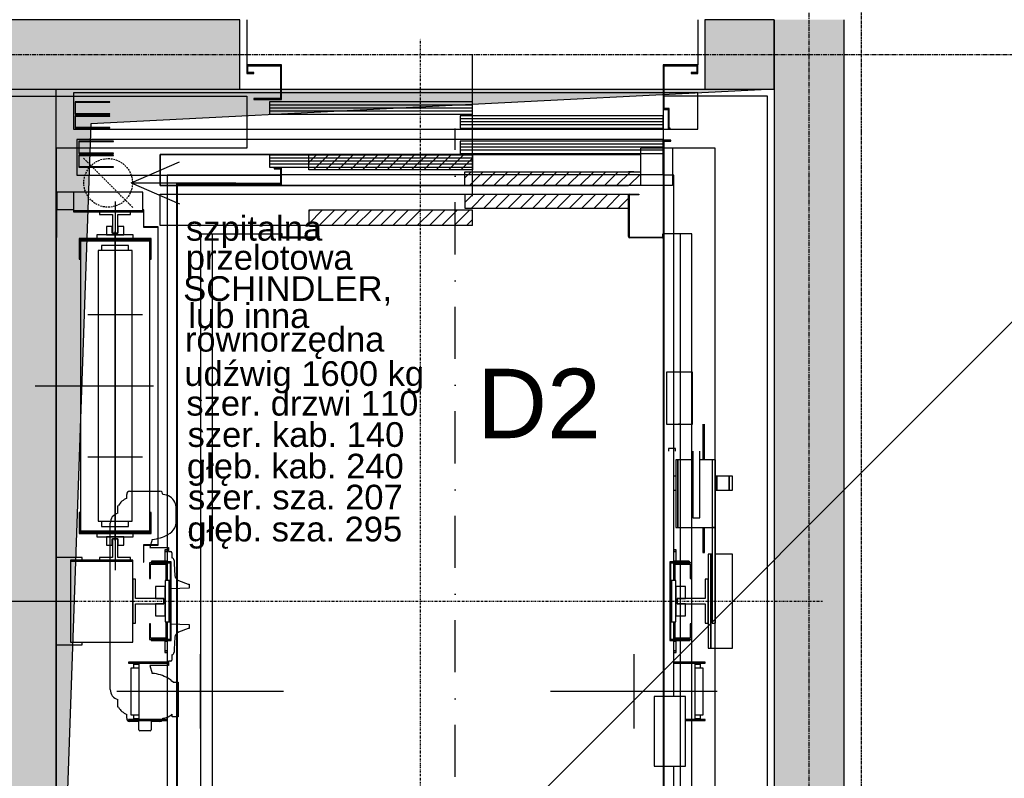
# Model space of a CAD drawing. Extents: x -7228 to 74941, y -112898 to 85621.
# Tile 124 of 256: x 52510 to 52794, y -53227 to -53009. Entities that reach past the tile are written whole.
import ezdxf
from ezdxf.enums import TextEntityAlignment as Align

# ---------------------------------------------------------------- set-up
doc = ezdxf.new("R2010")
doc.units = 0
for name, pattern in [('CENTER', [2, 1.25, -0.25, 0.25, -0.25]), ('DASHDOT', [1, 0.5, -0.25, 0, -0.25]), ('DASHED', [0.75, 0.5, -0.25]), ('DASHED2', [0.375, 0.25, -0.125]), ('DIVIDE', [31.75, 12.7, -6.35, 0, -6.35, 0, -6.35])]:
    doc.linetypes.add(name, pattern=pattern)
doc.layers.get('0').update_dxf_attribs({"color": 101, "linetype": 'CONTINUOUS'})
for name, color, linetype in [('E35', 6, 'CONTINUOUS'), ('Ins-went', 141, 'CONTINUOUS'), ('Opis-spadki', 61, 'CONTINUOUS'), ('Os-osie glowne', 1, 'CENTER'), ('Sc-beton', 7, 'CONTINUOUS'), ('Sc-beton-hatch', 86, 'CONTINUOUS'), ('Sc-cegla pustak-hatch', 8, 'CONTINUOUS'), ('Sc-nadproza kon', 5, 'DASHED2'), ('Suf-widok', 8, 'CONTINUOUS'), ('W-idok', 8, 'CONTINUOUS'), ('W-otwor-strop', 1, 'CONTINUOUS'), ('Wyp-meble', 155, 'CONTINUOUS')]:
    doc.layers.add(name, color=color, linetype=linetype)
doc.styles.add('TYTUL2', font='ARIAL.TTF')

# ---------------------------------------------------------------- blocks, each defined once
blk = doc.blocks.new('_STRZAŁKA_WENT')
for q in [(-6.02, -14.01), (0, -30.24), (6.02, -14.01)]:
    blk.add_line((0, 0), q)
blk = doc.blocks.new('_skjdkgjfklhjgflj')
at = {"layer": 'W-idok'}
for p, q in [((-132, 0), (-132, -13)), ((-2, 0), (-2, -13)), ((-67, -50.8), (-67, -10)), ((-132, -13), (-132, -15.5)), ((-122, -13), (-132, -13)), ((-131.7, -15.2), (-131.7, -13.3)), ((-131.7, -13.3), (-122.3, -13.3)), ((-122.3, -13.3), (-122.3, -22.7)), ((-122, -23), (-122, -13)), ((-12, -13), (-12, -25.9)), ((-2, -13), (-12, -13)), ((-11.7, -25.6), (-11.7, -13.3)), ((-11.7, -13.3), (-2.3, -13.3)), ((-2.3, -13.3), (-2.3, -15.2)), ((-2, -15.5), (-2, -13)), ((-132, -15.5), (-130, -15.5)), ((-130, -15.2), (-131.7, -15.2)), ((-130, -15.5), (-130, -15.2)), ((-2.3, -15.2), (-4, -15.2)), ((-4, -15.2), (-4, -15.5)), ((-4, -15.5), (-2, -15.5)), ((-122.3, -21.1), (-182, -21.1)), ((-182, -21.1), (-182, -31.5)), ((-134, -20), (-122.3, -20)), ((-130, -22.7), (-130, -23)), ((-122.3, -22.7), (-130, -22.7)), ((-122, -20), (-12, -20)), ((-12, -21.1), (-122, -21.1)), ((-2, -21.1), (-11.7, -21.1)), ((-2, -31.5), (-2, -21.1)), ((-171.5, -23.7), (-181.5, -23.7)), ((-181.5, -23.7), (-181.5, -27.2)), ((-181.4, -23.8), (-171.5, -23.8)), ((-181.4, -27.1), (-181.4, -23.8)), ((-171.5, -23.8), (-171.5, -23.7)), ((-130, -23), (-122, -23)), ((-67, -23.7), (-125.5, -23.7)), ((-125.5, -23.7), (-125.5, -27.2)), ((-67, -24.58), (-125.5, -24.58)), ((-67, -25.45), (-125.5, -25.45)), ((-67, -27.2), (-67, -23.7)), ((-181.5, -27.2), (-171.5, -27.2)), ((-171.5, -27.7), (-181.5, -27.7)), ((-181.5, -27.7), (-181.5, -31.2)), ((-171.5, -27.1), (-181.4, -27.1)), ((-181.4, -27.8), (-171.5, -27.8)), ((-181.4, -31.1), (-181.4, -27.8)), ((-171.5, -27.2), (-171.5, -27.1)), ((-171.5, -27.8), (-171.5, -27.7)), ((-67, -26.33), (-125.5, -26.33)), ((-125.5, -27.2), (-67, -27.2)), ((-12, -27.7), (-70.5, -27.7)), ((-70.5, -27.7), (-70.5, -31.2)), ((-12, -25.9), (-10.6, -25.9)), ((-12, -31.2), (-12, -27.7)), ((-10.3, -25.6), (-11.7, -25.6)), ((-10.6, -25.9), (-10.6, -31.5)), ((-10.3, -31.2), (-10.3, -25.6)), ((-181.5, -31.2), (-171.5, -31.2)), ((-171.5, -31.1), (-181.4, -31.1)), ((-171.5, -31.2), (-171.5, -31.1)), ((-12, -28.58), (-70.5, -28.58)), ((-12, -29.45), (-70.5, -29.45)), ((-12, -30.33), (-70.5, -30.33)), ((-70.5, -31.2), (-12, -31.2)), ((-10, -31.2), (-10.3, -31.2)), ((-10, -31.5), (-10, -31.2)), ((-182, -31.5), (-10.6, -31.5)), ((-10.6, -31.5), (-10, -31.5)), ((-10, -31.5), (-2, -31.5)), ((-12, -34.5), (-181, -34.5)), ((-181, -34.5), (-181, -44.8)), ((-170.5, -35), (-180.5, -35)), ((-180.5, -35), (-180.5, -38.5)), ((-180.4, -35.1), (-170.5, -35.1)), ((-180.4, -38.4), (-180.4, -35.1)), ((-170.5, -35.1), (-170.5, -35)), ((-12, -35), (-70.5, -35)), ((-70.5, -35), (-70.5, -38.5)), ((-12, -35.88), (-70.5, -35.88)), ((-12, -36.75), (-70.5, -36.75)), ((-12, -35), (-12, -34.5)), ((-9.85, -34.7), (-12, -34.7)), ((-12, -34.7), (-12, -287.5)), ((-12, -38.5), (-12, -35)), ((-11.7, -35), (-9.85, -35)), ((-11.7, -287.8), (-11.7, -35)), ((-9.85, -35), (-9.85, -34.7)), ((-180.5, -38.5), (-170.5, -38.5)), ((-170.5, -39), (-180.5, -39)), ((-180.5, -39), (-180.5, -42.5)), ((-170.5, -38.4), (-180.4, -38.4)), ((-180.4, -39.1), (-170.5, -39.1)), ((-180.4, -42.4), (-180.4, -39.1)), ((-170.5, -38.5), (-170.5, -38.4)), ((-170.5, -39.1), (-170.5, -39)), ((-67, -39), (-125.5, -39)), ((-125.5, -39), (-125.5, -42.5)), ((-12, -37.62), (-70.5, -37.62)), ((-70.5, -38.5), (-12, -38.5)), ((-67, -42.5), (-67, -39)), ((-12, -44.65), (-12, -38.5)), ((-180.5, -42.5), (-170.5, -42.5)), ((-170.5, -42.4), (-180.4, -42.4)), ((-170.5, -42.5), (-170.5, -42.4)), ((-67, -39.88), (-125.5, -39.88)), ((-67, -40.75), (-125.5, -40.75)), ((-67, -41.62), (-125.5, -41.62)), ((-125.5, -42.5), (-67, -42.5)), ((-181, -44.8), (-122.3, -44.8)), ((-155, -44.8), (-155, -156.2)), ((-122.3, -44.8), (-155, -44.8)), ((-122, -42.7), (-124.15, -42.7)), ((-124.15, -42.7), (-124.15, -43)), ((-124.15, -43), (-122.3, -43)), ((-122.3, -43), (-122.3, -47.2)), ((-122, -47.5), (-122, -42.7)), ((-12, -44.65), (-122, -44.65)), ((-9, -44.8), (-11.7, -44.8)), ((-9, -156.2), (-9, -44.8)), ((-122.3, -47.2), (-152.3, -47.2)), ((-152.3, -47.2), (-152.3, -287.8)), ((-152, -47.5), (-122, -47.5)), ((-152, -287.5), (-152, -47.5)), ((-187, -49.7), (-187, -55.3)), ((-186.75, -49.7), (-187, -49.7)), ((-186.75, -55.3), (-186.75, -49.7)), ((-186.75, -49.7), (-186.75, -54.7)), ((-182, -49.7), (-186.75, -49.7)), ((-162, -49.7), (-182, -49.7)), ((-182, -49.7), (-182, -55.05)), ((-162, -55.05), (-162, -49.7)), ((-170, -52.4), (-170, -158.6)), ((-187, -55.3), (-186.75, -55.3)), ((-187, -55.3), (-187, -62.7)), ((-186.75, -55.3), (-187, -55.3)), ((-186.75, -54.7), (-182, -54.7)), ((-186.75, -62.7), (-186.75, -55.3)), ((-182, -55.05), (-162, -55.05)), ((-162, -55.05), (-182, -55.05)), ((-182, -55.05), (-182, -55.3)), ((-182, -55.3), (-162, -55.3)), ((-174.45, -55.3), (-174.45, -56.09)), ((-165.55, -55.3), (-174.45, -55.3)), ((-174.45, -56.09), (-170.79, -56.09)), ((-170.79, -56.09), (-170.79, -61.5)), ((-169.21, -61.5), (-169.21, -56.09)), ((-169.21, -56.09), (-165.55, -56.09)), ((-165.55, -56.09), (-165.55, -55.3)), ((-162, -55.3), (-162, -55.05)), ((-161.8, -54.75), (-161.8, -59.75)), ((-161.7, -54.75), (-161.8, -54.75)), ((-161.7, -59.65), (-161.7, -54.75)), ((-164.75, -62), (-175.25, -62)), ((-175.25, -62), (-175.25, -63)), ((-172.5, -59.6), (-172.5, -62)), ((-170.8, -59.6), (-172.5, -59.6)), ((-172.5, -62), (-167.5, -62)), ((-170.8, -61.5), (-170.8, -59.6)), ((-169.2, -61.5), (-170.8, -61.5)), ((-170.79, -61.5), (-169.21, -61.5)), ((-170, -102), (-170, -61)), ((-169.2, -59.6), (-169.2, -61.5)), ((-167.5, -59.6), (-169.2, -59.6)), ((-167.5, -62), (-167.5, -59.6)), ((-164.75, -63), (-164.75, -62)), ((-161.8, -59.75), (-157.6, -59.75)), ((-157.6, -59.65), (-161.7, -59.65)), ((-157.55, -59.75), (-157.65, -59.75)), ((-157.65, -59.75), (-157.65, -151.25)), ((-157.6, -59.75), (-157.6, -59.65)), ((-157.55, -151.25), (-157.55, -59.75)), ((-187, -62.7), (-186.75, -62.7)), ((-159.6, -63), (-180.4, -63)), ((-180.4, -63), (-180.4, -69)), ((-180.1, -63.3), (-159.9, -63.3)), ((-180.1, -69), (-180.1, -63.3)), ((-160, -63.75), (-180, -63.75)), ((-180, -63.75), (-180, -147.25)), ((-175.25, -63), (-164.75, -63)), ((-166.1, -65), (-173.9, -65)), ((-173.9, -65), (-173.9, -66.5)), ((-166.1, -66.5), (-166.1, -65)), ((-160, -147.25), (-160, -63.75)), ((-159.9, -63.3), (-159.9, -69)), ((-159.6, -69), (-159.6, -63)), ((-165.1, -66.5), (-174.9, -66.5)), ((-174.9, -66.5), (-174.9, -144.5)), ((-165.1, -144.5), (-165.1, -66.5)), ((-180.4, -69), (-180.1, -69)), ((-159.9, -69), (-159.6, -69)), ((-162.1, -85), (-177.9, -85)), ((-170, -150), (-170, -102)), ((-11.1, -101.5), (-11.1, -116.5)), ((-3.6, -101.5), (-11.1, -101.5)), ((-3.6, -116.5), (-3.6, -101.5)), ((-193, -105.5), (-158.9, -105.5)), ((-11.1, -116.5), (-3.6, -116.5)), ((-7.1, -116.5), (-7.6, -116.5)), ((-0.6, -116.5), (-0.6, -126.8)), ((-0.1, -126.8), (-0.1, -116.5)), ((-8.5, -123.5), (-10.5, -123.5)), ((-10.5, -123.5), (-10.5, -124.26)), ((-8.5, -124.26), (-8.5, -123.5)), ((-3.5, -124.26), (-3.5, -126.43)), ((-1.5, -126.43), (-1.5, -124.26)), ((-162.1, -126), (-177.9, -126)), ((-7.8, -126.8), (-8.4, -126.8)), ((-8.4, -126.8), (-8.4, -146.3)), ((-7.8, -146.3), (-7.8, -126.8)), ((-3.5, -126.8), (-7.8, -126.8)), ((-7.8, -126.8), (-7.8, -146.3)), ((-3.5, -126.43), (-3.5, -129.67)), ((-1.5, -129.67), (-1.5, -126.43)), ((3.1, -126.8), (-1.5, -126.8)), ((3.1, -126.8), (2.1, -126.8)), ((2.1, -126.8), (2.1, -146.3)), ((3.1, -146.3), (3.1, -126.8)), ((3.1, -146.3), (3.1, -126.8)), ((-3.5, -129.67), (-3.5, -133.5)), ((-1.5, -133.5), (-1.5, -129.67)), ((-8.4, -131.5), (-9, -131.5)), ((3.41, -131.5), (3.1, -131.5)), ((3.41, -131.5), (3.41, -135.5)), ((7.01, -131.5), (3.41, -131.5)), ((3.41, -135.5), (3.41, -131.5)), ((7.01, -135.5), (7.01, -131.5)), ((7.01, -131.5), (7.01, -135.5)), ((7.99, -131.5), (7.01, -131.5)), ((7.99, -135.5), (7.99, -131.5)), ((-9, -135.5), (-8.4, -135.5)), ((-3.5, -133.5), (-3.5, -137.33)), ((-1.5, -137.33), (-1.5, -133.5)), ((3.1, -135.5), (3.41, -135.5)), ((3.41, -135.5), (7.01, -135.5)), ((7.01, -135.5), (7.99, -135.5)), ((-3.5, -137.33), (-3.5, -140.57)), ((-1.5, -140.57), (-1.5, -137.33)), ((-3.5, -140.57), (-3.5, -142.74)), ((-1.5, -142.74), (-1.5, -140.57)), ((-180.1, -142), (-180.4, -142)), ((-180.4, -142), (-180.4, -148)), ((-180.1, -147.7), (-180.1, -142)), ((-174.9, -144.5), (-165.1, -144.5)), ((-173.9, -144.5), (-173.9, -146)), ((-166.1, -146), (-166.1, -144.5)), ((-159.6, -142), (-159.9, -142)), ((-159.9, -142), (-159.9, -147.7)), ((-159.6, -148), (-159.6, -142)), ((-3.5, -142.74), (-3.5, -143.5)), ((-3.5, -143.5), (-1.5, -143.5)), ((-1.5, -143.5), (-1.5, -142.74)), ((-180, -147.25), (-160, -147.25)), ((-173.9, -146), (-166.1, -146)), ((-8.4, -146.3), (-7.8, -146.3)), ((-7.8, -146.3), (3.1, -146.3)), ((-0.6, -146.3), (-0.6, -153.5)), ((-0.1, -153.5), (-0.1, -146.3)), ((3.1, -146.3), (2.1, -146.3)), ((2.1, -146.3), (2.1, -173.8)), ((2.1, -146.3), (3.1, -146.3)), ((3.1, -173.8), (3.1, -146.3)), ((-180.4, -148), (-159.6, -148)), ((-159.9, -147.7), (-180.1, -147.7)), ((-164.75, -148), (-175.25, -148)), ((-175.25, -148), (-175.25, -149)), ((-175.25, -149), (-164.75, -149)), ((-167.5, -149), (-172.5, -149)), ((-172.5, -149), (-172.5, -151.4)), ((-170.8, -149.5), (-169.2, -149.5)), ((-170.8, -151.4), (-170.8, -149.5)), ((-169.21, -149.5), (-170.79, -149.5)), ((-170.79, -149.5), (-170.79, -154.91)), ((-169.21, -154.91), (-169.21, -149.5)), ((-169.2, -149.5), (-169.2, -151.4)), ((-167.5, -151.4), (-167.5, -149)), ((-164.75, -149), (-164.75, -148)), ((-172.5, -151.4), (-170.8, -151.4)), ((-169.2, -151.4), (-167.5, -151.4)), ((-161.8, -151.25), (-161.8, -156.25)), ((-157.6, -151.25), (-161.8, -151.25)), ((-161.7, -156.25), (-161.7, -151.35)), ((-161.7, -151.35), (-157.6, -151.35)), ((-157.65, -151.25), (-157.55, -151.25)), ((-157.6, -151.35), (-157.6, -151.25)), ((-155.7, -152.7), (-155.7, -153.2)), ((-155, -152.7), (-155.7, -152.7)), ((-155.7, -153.2), (-155.7, -156)), ((-155, -153.2), (-155.7, -153.2)), ((-155.7, -153.2), (-155, -153.2)), ((-8.3, -152.7), (-9, -152.7)), ((-8.3, -153.2), (-9, -153.2)), ((-9, -153.2), (-8.3, -153.2)), ((-8.3, -153.2), (-8.3, -152.7)), ((-8.3, -156), (-8.3, -153.2)), ((-179.5, -154.95), (-187, -154.95)), ((-187, -154.95), (-187, -180.05)), ((-182.9, -155.7), (-182.9, -155.95)), ((-164.9, -155.7), (-182.9, -155.7)), ((-182.9, -155.95), (-182.9, -179.3)), ((-164.9, -155.95), (-182.9, -155.95)), ((-182.9, -155.95), (-164.9, -155.95)), ((-179.5, -155.7), (-179.5, -154.95)), ((-170.79, -154.91), (-174.45, -154.91)), ((-174.45, -154.91), (-174.45, -155.7)), ((-174.45, -155.7), (-165.55, -155.7)), ((-165.55, -154.91), (-169.21, -154.91)), ((-165.55, -155.7), (-165.55, -154.91)), ((-164.9, -155.95), (-164.9, -155.7)), ((-164.9, -179.3), (-164.9, -155.95)), ((-159.5, -156), (-159.5, -156.2)), ((-155, -156), (-159.5, -156)), ((-155.7, -156), (-155, -156)), ((-9, -156), (-8.3, -156)), ((-4.5, -156), (-9, -156)), ((-4.5, -156.2), (-4.5, -156)), ((-0.6, -153.5), (-0.1, -153.5)), ((1.7, -154), (0.9, -154)), ((0.9, -154), (0.9, -181)), ((1.7, -181), (1.7, -154)), ((2.1, -154), (1.7, -154)), ((1.7, -154), (1.7, -181)), ((8, -154), (3.1, -154)), ((8, -181), (8, -154)), ((-161.8, -156.25), (-161.7, -156.25)), ((-155.1, -156.5), (-160.1, -156.5)), ((-160.1, -156.5), (-160.1, -161)), ((-159.8, -156.8), (-155.4, -156.8)), ((-159.8, -161), (-159.8, -156.8)), ((-153.85, -156.2), (-159.65, -156.2)), ((-159.65, -156.2), (-159.65, -156.5)), ((-159.65, -156.5), (-154.15, -156.5)), ((-155.4, -156.8), (-155.4, -161)), ((-155.1, -161), (-155.1, -156.5)), ((-155.1, -156.5), (-155.1, -161.5)), ((-155, -156.5), (-155, -161.5)), ((-154.15, -156.5), (-154.15, -178.5)), ((-153.85, -178.8), (-153.85, -156.2)), ((-10.15, -156.2), (-10.15, -178.8)), ((-4.35, -156.2), (-10.15, -156.2)), ((-9.85, -178.5), (-9.85, -156.5)), ((-9.85, -156.5), (-4.35, -156.5)), ((-9, -161.5), (-9, -156.5)), ((-3.9, -156.5), (-8.9, -156.5)), ((-8.9, -156.5), (-8.9, -161)), ((-8.9, -161.5), (-8.9, -156.5)), ((-8.6, -156.8), (-4.2, -156.8)), ((-8.6, -161), (-8.6, -156.8)), ((-4.35, -156.5), (-4.35, -156.2)), ((-4.2, -156.8), (-4.2, -161)), ((-3.9, -161), (-3.9, -156.5)), ((-164.11, -161.15), (-164.9, -161.15)), ((-164.9, -161.15), (-164.9, -173.85)), ((-164.11, -166.71), (-164.11, -161.15)), ((-160.1, -161), (-159.8, -161)), ((-154.4, -161.5), (-155.6, -161.5)), ((-155.6, -161.5), (-155.6, -173.5)), ((-155.1, -161), (-155.4, -161)), ((-155.4, -161), (-155.4, -161.5)), ((-155.4, -161), (-155.1, -161)), ((-155.1, -161.5), (-155.1, -161)), ((-154.15, -161.5), (-154.4, -161.5)), ((-154.4, -161.5), (-154.4, -173.5)), ((-154.4, -173.5), (-154.4, -161.5)), ((-9.6, -161.5), (-9.85, -161.5)), ((-9.6, -173.5), (-9.6, -161.5)), ((-9.6, -161.5), (-9.6, -173.5)), ((-8.4, -161.5), (-9.6, -161.5)), ((-8.6, -161), (-8.9, -161)), ((-8.9, -161), (-8.9, -161.5)), ((-8.9, -161), (-8.6, -161)), ((-8.6, -161.5), (-8.6, -161)), ((-8.4, -173.5), (-8.4, -161.5)), ((-4.2, -161), (-3.9, -161)), ((0.9, -161.15), (0.11, -161.15)), ((0.11, -161.15), (0.11, -166.71)), ((0.9, -173.85), (0.9, -161.15)), ((-155.6, -163.3), (-158.4, -163.3)), ((-158.4, -163.3), (-158.4, -166.7)), ((-155.6, -171.7), (-155.6, -163.3)), ((-5.6, -163.3), (-8.4, -163.3)), ((-8.4, -163.3), (-8.4, -171.7)), ((-5.6, -166.7), (-5.6, -163.3)), ((-156, -166.71), (-164.11, -166.71)), ((-158.4, -166.7), (-156, -166.7)), ((-156, -166.7), (-156, -168.3)), ((-156, -168.29), (-156, -166.71)), ((-8, -166.7), (-5.6, -166.7)), ((-8, -168.3), (-8, -166.7)), ((0.11, -166.71), (-8, -166.71)), ((-8, -166.71), (-8, -168.29)), ((-164.11, -168.29), (-156, -168.29)), ((-164.11, -173.85), (-164.11, -168.29)), ((-156, -168.3), (-158.4, -168.3)), ((-158.4, -168.3), (-158.4, -171.7)), ((-8, -168.29), (0.11, -168.29)), ((-5.6, -168.3), (-8, -168.3)), ((-5.6, -171.7), (-5.6, -168.3)), ((0.11, -168.29), (0.11, -173.85)), ((-158.4, -171.7), (-155.6, -171.7)), ((-8.4, -171.7), (-5.6, -171.7)), ((-164.9, -173.85), (-164.11, -173.85)), ((-160.1, -174), (-160.1, -178.5)), ((-159.8, -174), (-160.1, -174)), ((-159.8, -178.2), (-159.8, -174)), ((-155.6, -173.5), (-154.4, -173.5)), ((-155.4, -173.5), (-155.4, -174)), ((-155.4, -174), (-155.1, -174)), ((-155.4, -174), (-155.4, -178.2)), ((-155.1, -174), (-155.4, -174)), ((-155.1, -174), (-155.1, -173.5)), ((-155.1, -173.5), (-155.1, -178.5)), ((-155.1, -178.5), (-155.1, -174)), ((-155, -173.5), (-155, -178.5)), ((-154.4, -173.5), (-154.15, -173.5)), ((-9.85, -173.5), (-9.6, -173.5)), ((-9.6, -173.5), (-8.4, -173.5)), ((-9, -178.5), (-9, -173.5)), ((-8.9, -173.5), (-8.9, -174)), ((-8.9, -178.5), (-8.9, -173.5)), ((-8.9, -174), (-8.6, -174)), ((-8.9, -174), (-8.9, -178.5)), ((-8.6, -174), (-8.9, -174)), ((-8.6, -174), (-8.6, -173.5)), ((-8.6, -178.2), (-8.6, -174)), ((-4.2, -174), (-4.2, -178.2)), ((-3.9, -174), (-4.2, -174)), ((-3.9, -178.5), (-3.9, -174)), ((0.11, -173.85), (0.9, -173.85)), ((2.1, -173.8), (3.1, -173.8)), ((-160.1, -178.5), (-155.1, -178.5)), ((-155.4, -178.2), (-159.8, -178.2)), ((-154.15, -178.5), (-159.65, -178.5)), ((-159.65, -178.5), (-159.65, -178.8)), ((-4.35, -178.5), (-9.85, -178.5)), ((-8.9, -178.5), (-3.9, -178.5)), ((-4.2, -178.2), (-8.6, -178.2)), ((-4.35, -178.8), (-4.35, -178.5)), ((-187, -180.05), (-179.5, -180.05)), ((-182.9, -179.3), (-164.9, -179.3)), ((-179.5, -180.05), (-179.5, -179.3)), ((-159.65, -178.8), (-153.85, -178.8)), ((-155, -179), (-155.7, -179)), ((-155.7, -179), (-155.7, -181.8)), ((-155.5, -178.8), (-155.5, -179)), ((-155.5, -179), (-155, -179)), ((-155, -178.8), (-155, -290.2)), ((-10.15, -178.8), (-4.35, -178.8)), ((-9, -195), (-9, -178.8)), ((-8.3, -179), (-9, -179)), ((-9, -179), (-8.5, -179)), ((-8.5, -179), (-8.5, -178.8)), ((-8.3, -181.8), (-8.3, -179)), ((0.9, -181), (1.7, -181)), ((1.7, -181), (8, -181)), ((-155.7, -181.8), (-155, -181.8)), ((-155, -181.8), (-155.7, -181.8)), ((-155.7, -181.8), (-155.7, -182.3)), ((-155.7, -182.3), (-155, -182.3)), ((-145.5, -182.8), (-145.5, -204.2)), ((-20.5, -182.8), (-20.5, -204.2)), ((-9, -181.8), (-8.3, -181.8)), ((-8.3, -181.8), (-9, -181.8)), ((-9, -182.3), (-8.3, -182.3)), ((-8.3, -182.3), (-8.3, -181.8)), ((-155, -185.1), (-166.1, -185.1)), ((-166.1, -185.1), (-166.1, -185.4)), ((-166.1, -185.4), (-155, -185.4)), ((-163.98, -186.8), (-165.5, -186.8)), ((-165.5, -186.8), (-165.5, -200.2)), ((-163.2, -185.4), (-164.7, -185.4)), ((-164.7, -185.4), (-164.7, -185.6)), ((-164.7, -185.6), (-163.2, -185.6)), ((-163.2, -185.6), (-164.7, -185.6)), ((-164.7, -185.6), (-164.7, -186.8)), ((-163.2, -186.8), (-163.98, -186.8)), ((-155, -185.4), (-163.2, -185.4)), ((-163.2, -185.4), (-163.2, -201.6)), ((0.1, -185.1), (-9, -185.1)), ((-9, -185.4), (0.1, -185.4)), ((-2.8, -185.4), (-9, -185.4)), ((-1.3, -185.4), (-2.8, -185.4)), ((-2.8, -201.6), (-2.8, -185.4)), ((-2.8, -185.6), (-1.3, -185.6)), ((-1.3, -185.6), (-2.8, -185.6)), ((-2.02, -186.8), (-2.8, -186.8)), ((-0.5, -186.8), (-2.02, -186.8)), ((-1.3, -185.6), (-1.3, -185.4)), ((-1.3, -186.8), (-1.3, -185.6)), ((-0.5, -200.2), (-0.5, -186.8)), ((0.1, -185.4), (0.1, -185.1)), ((-121.5, -193.5), (-169.5, -193.5)), ((3.5, -193.5), (-44.5, -193.5)), ((-14.6, -195), (-14.6, -215)), ((-12, -195), (-14.6, -195)), ((-5.6, -195), (-11.7, -195)), ((-5.6, -215), (-5.6, -195)), ((-165.5, -200.2), (-163.98, -200.2)), ((-164.7, -200.2), (-164.7, -201.4)), ((-164.7, -201.4), (-163.2, -201.4)), ((-163.2, -201.4), (-164.7, -201.4)), ((-164.7, -201.4), (-164.7, -201.6)), ((-163.98, -200.2), (-163.2, -200.2)), ((-2.8, -200.2), (-2.02, -200.2)), ((-2.8, -201.4), (-1.3, -201.4)), ((-1.3, -201.4), (-2.8, -201.4)), ((-2.02, -200.2), (-0.5, -200.2)), ((-1.3, -201.4), (-1.3, -200.2)), ((-1.3, -201.6), (-1.3, -201.4)), ((-155, -201.6), (-166.1, -201.6)), ((-166.1, -201.6), (-166.1, -201.9)), ((-166.1, -201.9), (-155, -201.9)), ((-164.7, -201.6), (-163.2, -201.6)), ((-163.2, -201.6), (-155, -201.6)), ((0.1, -201.6), (-5.6, -201.6)), ((-5.6, -201.6), (-2.8, -201.6)), ((-5.6, -201.9), (0.1, -201.9)), ((-2.8, -201.6), (-1.3, -201.6)), ((0.1, -201.9), (0.1, -201.6)), ((-14.6, -215), (-12, -215)), ((-11.7, -215), (-5.6, -215)), ((-9, -290.2), (-9, -215))]:
    blk.add_line(p, q, dxfattribs=at)
at = {"layer": 'W-idok', "linetype": 'DASHDOT'}
for p, q in [((-82, -334.44), (-82, -5.49)), ((-428, -167.5), (-181, -167.5)), ((-213, -167.5), (34, -167.5))]:
    blk.add_line(p, q, dxfattribs=at)
blk = doc.blocks.new('_dkgjggg')
at = {"layer": 'W-idok'}
h = blk.add_hatch(dxfattribs=at)
h.set_pattern_fill('ANSI31', color=256, scale=20, angle=540, style=0)
h.set_pattern_definition([(225, (-271830.366, -62096.829), (1.767766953, -1.767766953), [])])
h.paths.add_polyline_path([(-85, -37.3), (-85, -32.86), (-132.2, -32.86), (-132.2, -37.3)])
h.paths.add_polyline_path([(-85, -21.24), (-85, -16.8), (-132.2, -16.8), (-132.2, -21.24)])
h.paths.add_polyline_path([(-40, -25.8), (-38.49, -25.8), (-36.5, -25.8), (-36.5, -21.8), (-85, -21.8), (-85, -25.8)])
h.paths.add_polyline_path([(-40, -32.3), (-40, -28.3), (-85, -28.3), (-85, -32.3)])
h.paths.add_polyline_path([(-85, -32.3), (-85, -28.3), (-87.2, -28.3), (-87.2, -32.3)])
h.paths.add_polyline_path([(-85, -25.8), (-85, -21.8), (-87.2, -21.8), (-87.2, -25.8)])
at = {"layer": 'Sc-beton'}
for p, q in [((-150, 0), (-150, -15)), ((0, 0), (-30, 0)), ((-30, 0), (-30, -15)), ((0, -325), (0, 0)), ((-150, -15), (-205, -15)), ((-205, -15), (-205, -310)), ((-15, -15), (-30, -15)), ((-15, -310), (-15, -15))]:
    blk.add_line(p, q, dxfattribs=at)
blk.add_lwpolyline([(-235, 0), (-150, 0)], dxfattribs=at)
at = {"layer": 'W-idok', "linetype": 'DASHDOT', "ltscale": 30}
blk.add_line((-90, -316.5), (-90, -9.3), dxfattribs=at)
at = {"layer": 'W-idok'}
for p, q in [((-175, -25.8), (-175, -16.8)), ((-175, -16.8), (-175, -25.8)), ((-175, -16.8), (-132.2, -16.8)), ((-132.2, -16.8), (-175, -16.8)), ((-132.2, -16.8), (-85, -16.8)), ((-85, -16.8), (-132.2, -16.8)), ((-132.2, -21.24), (-132.2, -16.8)), ((-85, -16.8), (-85, -21.24)), ((-85, -16.8), (-36.5, -16.8)), ((-36.5, -25.8), (-36.5, -15)), ((-27.3, -15), (-36.5, -15)), ((-27.3, -15), (-27.3, -25.8)), ((-85, -21.24), (-132.2, -21.24)), ((-85, -21.24), (-132.2, -21.24)), ((-87.2, -25.8), (-87.2, -21.8)), ((-87.2, -21.8), (-36.5, -21.8)), ((-38.49, -21.8), (-40, -21.8)), ((-87.2, -25.8), (-175, -25.8)), ((-175, -25.8), (-87.2, -25.8)), ((-175, -28.3), (-87.2, -28.3)), ((-175, -37.3), (-175, -28.3)), ((-38.49, -25.8), (-87.2, -25.8)), ((-87.2, -25.8), (-40, -25.8)), ((-87.2, -28.3), (-87.2, -32.3)), ((-87.2, -28.3), (-40, -28.3)), ((-40, -32.3), (-40, -28.3)), ((-39.7, -28.3), (-37, -28.3)), ((-36.5, -25.8), (-38.49, -25.8)), ((-37, -28.3), (-37, -28.45)), ((-27.3, -25.8), (-36.5, -25.8)), ((-40, -31.8), (-40, -28.86)), ((-39.85, -28.61), (-39.85, -40.49)), ((-37, -28.45), (-39.69, -28.45)), ((-85, -32.86), (-132.2, -32.86)), ((-132.2, -32.86), (-132.2, -37.3)), ((-87.2, -32.3), (-40, -32.3)), ((-85, -37.3), (-85, -32.86)), ((-40, -39.5), (-40, -32.3)), ((-132.2, -37.3), (-175, -37.3)), ((-163.25, -285.3), (-163.25, -39.7)), ((-163.25, -39.7), (-139.85, -39.7)), ((-160, -39.7), (-160, -285.3)), ((-139.85, -39.7), (-140, -39.7)), ((-140, -39.7), (-140, -40.5)), ((-139.85, -40.49), (-139.85, -39.7)), ((-85, -37.3), (-132.2, -37.3)), ((-130.31, -37.3), (-132, -37.3)), ((-132, -37.3), (-132, -37.45)), ((-132, -37.45), (-130.31, -37.45)), ((-130.15, -37.61), (-130.15, -40.49)), ((-130, -40.49), (-130, -37.61)), ((-40, -40.49), (-40, -37.71)), ((-30.15, -40.49), (-30.15, -39.7)), ((-30.15, -39.7), (-30, -39.7)), ((-30, -39.7), (-30, -40.5)), ((-21.75, -39.7), (-30, -39.7)), ((-25, -285.3), (-25, -39.7)), ((-21.75, -285.3), (-21.75, -39.7)), ((-139.7, -40.8), (-130.31, -40.8)), ((-130.31, -40.65), (-139.69, -40.65)), ((-39.69, -40.65), (-30.31, -40.65)), ((-30.3, -40.8), (-39.69, -40.8)), ((-184.66, -115.88), (-184.66, -114.78)), ((-183.83, -113.82), (-175.06, -113.82)), ((-187.24, -118), (-187.05, -117.95)), ((-187.24, -120.17), (-187.24, -118)), ((-170.51, -118.08), (-170.51, -123.3)), ((-189.41, -170.98), (-189.41, -123.02)), ((-177.28, -127.7), (-177.97, -130)), ((-177.97, -130), (-172.65, -130)), ((-172.65, -130), (-172.65, -131.24)), ((-172.65, -131.24), (-171.95, -131.24)), ((-171.65, -131.54), (-171.65, -133.01)), ((-171, -133.8), (-171, -134.7)), ((-171, -134.7), (-170.75, -138.13)), ((-166.65, -141.8), (-172, -141.95)), ((-169.74, -139.55), (-166.95, -140.59)), ((-166.95, -140.59), (-166.65, -140.6)), ((-166.65, -140.6), (-166.65, -141.8)), ((-172, -141.95), (-172, -152.05)), ((-172, -152.05), (-166.65, -152.2)), ((-166.65, -152.2), (-166.65, -153.4)), ((-170.75, -155.87), (-171, -159.3)), ((-166.95, -153.41), (-169.74, -154.45)), ((-166.65, -153.4), (-166.95, -153.41)), ((-171.65, -160.99), (-171.65, -162.46)), ((-171, -159.3), (-171, -160.2)), ((-172.65, -164), (-177.97, -164)), ((-177.97, -164), (-177.28, -166.3)), ((-171.95, -162.76), (-172.65, -162.76)), ((-172.65, -162.76), (-172.65, -164)), ((-171.28, -168.88), (-169.81, -168.88)), ((-169.81, -168.88), (-169.81, -178.83)), ((-187.24, -176), (-187.24, -173.83)), ((-187.05, -176.05), (-187.24, -176)), ((-184.66, -179.22), (-184.66, -178.12)), ((-172.17, -178.58), (-172.17, -178.58)), ((-171.56, -178.83), (-171.56, -178.05)), ((-181.15, -180.18), (-183.83, -180.18)), ((-183.83, -180.18), (-183.83, -180.18)), ((-181.15, -182.53), (-181.15, -180.18)), ((-177.58, -180.18), (-177.58, -182.53)), ((-175.06, -180.18), (-177.58, -180.18)), ((-174.23, -179.22), (-174.23, -179.22)), ((-169.81, -178.83), (-171.56, -178.83)), ((-177.88, -182.83), (-180.85, -182.83))]:
    blk.add_line(p, q, dxfattribs=at)
for centre, radius, start, end in [((-39.7, -28.6), 0.3, 90, 180), ((-39.69, -28.61), 0.16, 90, 180), ((-130.31, -37.61), 0.31, 0, 90), ((-130.31, -37.61), 0.16, 0, 90), ((-139.7, -40.5), 0.3, 180, 270), ((-139.69, -40.49), 0.16, 180, 270), ((-130.31, -40.49), 0.16, 270, 0), ((-130.31, -40.49), 0.31, 270, 0), ((-39.69, -40.49), 0.31, 180, 270), ((-39.69, -40.49), 0.16, 180, 270), ((-30.31, -40.49), 0.16, 270, 0), ((-30.3, -40.5), 0.3, 270, 0), ((-182.58, -120.7), 5.25, 113.354, 148.4275), ((-183.69, -114.78), 0.969, 97.7862, 180), ((-175.2, -114.78), 0.969, 359.961, 81.59), ((-174.52, -119.35), 4.58, 59.0774, 86.3482), ((-175.46, -119.85), 5.51, 31.5633, 53.3824), ((-173.28, -118.12), 2.77, 0.9102, 24.6865), ((-186.46, -123.02), 2.95, 105.3846, 180), ((-175.46, -121.53), 5.51, 299.3678, 328.4367), ((-173.28, -123.26), 2.77, 335.3135, 359.0898), ((-178.52, -115.38), 12.38, 275.766, 297.7749), ((-171.95, -131.54), 0.3, 0, 90), ((-171.8, -133.8), 0.8, 0, 79.1931), ((-169.05, -138), 1.7, 184.2513, 246.0178), ((-169.05, -156), 1.7, 113.9822, 175.7487), ((-171.8, -160.2), 0.8, 280.8069, 0), ((-171.95, -162.46), 0.3, 270, 0), ((-178.52, -178.62), 12.38, 62.2251, 84.234), ((-175.46, -172.47), 5.51, 40.6842, 60.6322), ((-186.46, -170.98), 2.95, 180, 254.6154), ((-182.58, -173.3), 5.25, 211.5725, 246.646), ((-174.53, -174.65), 4.58, 273.7195, 300.9226), ((-175.46, -174.15), 5.51, 306.6176, 315.0158), ((-183.69, -179.22), 0.969, 180, 262.2138), ((-175.2, -179.22), 0.969, 278.41, 359.961), ((-180.85, -182.53), 0.3, 180, 270), ((-177.88, -182.53), 0.3, 270, 0)]:
    blk.add_arc(centre, radius, start, end, dxfattribs=at)
blk = doc.blocks.new('A$C59F8734F')
at = {"layer": 'Wyp-meble'}
blk.add_blockref('_dkgjggg', (1928, 3523), dxfattribs=at)

msp = doc.modelspace()

# ---------------------------------------------------------------- hatches: boundary and pattern name
at = {"layer": 'Sc-beton-hatch'}
h = msp.add_hatch(dxfattribs=at)
h.set_pattern_fill('ANSI33', color=256, style=0)
h.paths.add_polyline_path([(51487.547, -51608.711), (51427.547, -51608.711), (51427.547, -51668.711), (51447.547, -51668.711), (51447.547, -51628.711), (51487.547, -51628.711)])
h.paths.add_polyline_path([(51822.547, -51608.711), (51722.547, -51608.711), (51722.547, -51628.711), (51762.547, -51628.711), (51762.547, -52190.711), (51782.547, -52190.711), (51782.547, -52038.711), (52169.547, -52038.711), (52169.547, -52018.711), (51782.547, -52018.711), (51782.547, -51628.711), (51822.547, -51628.711)])
h.paths.add_polyline_path([(51447.547, -51939.711), (51427.547, -51939.711), (51427.547, -52039.711), (51447.547, -52039.711)])
h.paths.add_polyline_path([(52347.547, -51608.711), (52268.547, -51608.711), (52268.547, -51628.711), (52347.547, -51628.711)])
h.paths.add_polyline_path([(52787.547, -51608.711), (52687.547, -51608.711), (52687.547, -51628.711), (52727.547, -51628.711), (52727.547, -51827.711), (52747.547, -51827.711), (52747.547, -51628.711), (52787.547, -51628.711)])
h.paths.add_polyline_path([(52807.547, -52018.711), (52747.547, -52018.711), (52747.547, -51927.711), (52727.547, -51927.711), (52727.547, -52018.711), (52599.485, -52018.711), (52599.485, -52038.711), (52807.547, -52038.711)])
h.paths.add_polyline_path([(52499.485, -52018.711), (52269.547, -52018.711), (52269.547, -52038.711), (52499.485, -52038.711)])
h.paths.add_polyline_path([(52747.547, -52350.711), (52712.547, -52350.711), (52712.547, -52385.711), (52747.547, -52385.711)])
h.paths.add_polyline_path([(53417.547, -51508.711), (53397.547, -51508.711), (53397.547, -51608.711), (53347.547, -51608.711), (53347.547, -51628.711), (53397.547, -51628.711), (53397.547, -52018.711), (52907.547, -52018.711), (52907.547, -52038.711), (53397.547, -52038.711), (53397.547, -52438.711), (53417.547, -52438.711)])
h.paths.add_polyline_path([(53439.547, -51508.711), (53419.547, -51508.711), (53419.547, -52278.711), (53439.547, -52278.711)])
h.paths.add_polyline_path([(53417.547, -52708.711), (53397.547, -52708.711), (53397.547, -52778.711), (53417.547, -52778.711)])
h.paths.add_polyline_path([(53417.547, -52858.711), (53397.547, -52858.711), (53397.547, -53008.711), (52967.547, -53008.711), (52967.547, -53028.711), (53397.547, -53028.711), (53397.547, -53068.711), (53417.547, -53068.711)])
h.paths.add_polyline_path([(53417.547, -53168.711), (53397.547, -53168.711), (53397.547, -53208.711), (53417.547, -53208.711)])
h.paths.add_polyline_path([(53417.547, -53308.711), (53397.547, -53308.711), (53397.547, -53573.711), (53417.547, -53573.711)])
h.paths.add_polyline_path([(52747.547, -53008.711), (52727.547, -53008.711), (52727.547, -53028.711), (52727.547, -53323.711), (52707.547, -53323.711), (52707.547, -53343.711), (52747.547, -53343.711)])
h.paths.add_polyline_path([(52727.547, -53008.711), (52707.547, -53008.711), (52707.547, -53028.711), (52727.547, -53028.711)], flags=16)
h.paths.add_polyline_path([(52573.547, -53323.711), (52520.547, -53323.711), (52520.547, -53028.711), (52505.547, -53028.711), (52505.547, -53323.711), (52485.547, -53323.711), (52485.547, -53343.711), (52573.547, -53343.711)])
h.paths.add_polyline_path([(52573.547, -53008.711), (52485.547, -53008.711), (52485.547, -53028.711), (52573.547, -53028.711)])
h.paths.add_polyline_path([(52351.547, -53008.711), (52298.547, -53008.711), (52298.547, -53028.711), (52351.547, -53028.711)], flags=17)
h.paths.add_polyline_path([(52298.547, -53008.711), (51987.547, -53008.711), (51987.547, -52350.711), (51900.047, -52350.711), (51900.047, -52370.711), (51967.547, -52370.711), (51967.547, -53008.711), (51447.547, -53008.711), (51447.547, -52968.711), (51427.547, -52968.711), (51427.547, -53068.711), (51447.547, -53068.711), (51447.547, -53028.711), (51967.547, -53028.711), (51967.547, -53538.711), (51987.547, -53538.711), (51987.547, -53028.711), (52278.547, -53028.711), (52278.547, -53343.711), (52298.547, -53343.711), (52351.547, -53343.711), (52351.547, -53323.711), (52298.547, -53323.711)])
h.paths.add_polyline_path([(51800.047, -52350.711), (51782.547, -52350.711), (51782.547, -52345.711), (51762.547, -52345.711), (51762.547, -52350.711), (51447.547, -52350.711), (51447.547, -52330.711), (51427.547, -52330.711), (51427.547, -52568.711), (51447.547, -52568.711), (51447.547, -52370.711), (51800.047, -52370.711)])
h.paths.add_polyline_path([(51447.547, -52718.711), (51427.547, -52718.711), (51427.547, -52818.711), (51447.547, -52818.711)])
h.paths.add_polyline_path([(51447.547, -53218.711), (51427.547, -53218.711), (51427.547, -53415.711), (51447.547, -53415.711)], flags=17)
h.paths.add_polyline_path([(51447.547, -53505.711), (51427.547, -53505.711), (51427.547, -53548.711), (51447.547, -53548.711)])
h.paths.add_polyline_path([(52024.547, -53758.711), (51447.547, -53758.711), (51447.547, -53698.711), (51427.547, -53698.711), (51427.547, -53778.711), (52024.547, -53778.711)])
h.paths.add_polyline_path([(52787.547, -53758.711), (52174.547, -53758.711), (52174.547, -53778.711), (52727.547, -53778.711), (52727.547, -54010.711), (52747.547, -54010.711), (52747.547, -53778.711), (52787.547, -53778.711)])
h.paths.add_polyline_path([(53025.547, -53758.711), (52922.547, -53758.711), (52922.547, -53778.711), (53025.547, -53778.711)])
h.paths.add_polyline_path([(53244.547, -53758.711), (53150.547, -53758.711), (53150.547, -53778.711), (53244.547, -53778.711)])
h.paths.add_polyline_path([(53417.547, -53723.711), (53397.547, -53723.711), (53397.547, -53758.711), (53349.547, -53758.711), (53349.547, -53778.711), (53397.547, -53778.711), (53397.547, -54383.711), (53417.547, -54383.711)])
h.paths.add_polyline_path([(52747.547, -54110.711), (52727.547, -54110.711), (52727.547, -54305.711), (52747.547, -54305.711)])
h.paths.add_polyline_path([(52747.547, -54405.711), (52727.547, -54405.711), (52727.547, -54508.711), (52314.153, -54508.711, -0.1551034), (52317.392, -54518.903, -0.1483474), (52314.417, -54528.711), (52727.547, -54528.711), (52727.547, -54588.711), (52747.547, -54588.711)])
h.paths.add_polyline_path([(52314.153, -54508.711), (52312.287, -54508.711), (52312.287, -54528.711), (52314.417, -54528.711, 0.1483474), (52317.392, -54518.903, 0.1551034)])
h.paths.add_polyline_path([(52287.287, -54508.711), (52285.327, -54508.711, 0.1551034), (52282.087, -54518.903, 0.1483474), (52285.062, -54528.711), (52287.287, -54528.711)])
h.paths.add_polyline_path([(52285.327, -54508.711), (52218.547, -54508.711), (52218.547, -54528.711), (52285.062, -54528.711, -0.1483474), (52282.087, -54518.903, -0.1551034)])
h.paths.add_polyline_path([(51997.547, -54508.711), (51987.547, -54508.711), (51947.547, -54508.711), (51947.547, -54533.711), (51987.547, -54533.711), (51997.547, -54533.711)])
h.paths.add_polyline_path([(51507.547, -54508.711), (51427.547, -54508.711), (51427.547, -54528.711), (51507.547, -54528.711)])
h.paths.add_polyline_path([(51547.547, -55013.711), (51527.547, -55013.711), (51527.547, -55046.711), (51547.547, -55046.711)])
h.paths.add_polyline_path([(52790.547, -55158.711), (52747.547, -55158.711), (52747.547, -55068.711), (52727.547, -55068.711), (52727.547, -55158.711), (51547.547, -55158.711), (51547.547, -55143.711), (51527.547, -55143.711), (51527.547, -55158.711), (51287.547, -55158.711), (51287.547, -55183.711), (52790.547, -55183.711)])
h.paths.add_polyline_path([(51237.547, -55158.711), (51187.547, -55158.711), (51187.547, -55183.711), (51237.547, -55183.711)])
h.paths.add_polyline_path([(51137.547, -55158.711), (51087.547, -55158.711), (51087.547, -55183.711), (51137.547, -55183.711)])
h.paths.add_polyline_path([(51037.547, -55158.711), (50987.547, -55158.711), (50987.547, -55183.711), (51037.547, -55183.711)])
h.paths.add_polyline_path([(50937.547, -55158.711), (50897.547, -55158.711), (50897.547, -56065.711), (50997.547, -56065.711), (50997.547, -56080.711), (51017.547, -56080.711), (51017.547, -56045.711), (50917.547, -56045.711), (50917.547, -55183.711), (50937.547, -55183.711)])
h.paths.add_polyline_path([(51602.547, -56198.711), (51017.547, -56198.711), (51017.547, -56180.711), (50997.547, -56180.711), (50997.547, -56198.711), (50797.547, -56198.711), (50797.547, -56553.711), (51527.547, -56553.711), (51527.547, -56593.711), (51547.547, -56593.711), (51547.547, -56553.711), (51599.547, -56553.711), (51599.547, -56533.711), (51547.547, -56533.711), (51547.547, -56378.711), (51527.547, -56378.711), (51527.547, -56533.711), (50817.547, -56533.711), (50817.547, -56218.711), (51527.547, -56218.711), (51527.547, -56228.711), (51547.547, -56228.711), (51547.547, -56218.711), (51602.547, -56218.711)])
h.paths.add_polyline_path([(52327.547, -56533.711), (51827.547, -56533.711), (51827.547, -56445.711), (51807.547, -56445.711), (51807.547, -56533.711), (51754.547, -56533.711), (51754.547, -56553.711), (51807.547, -56553.711), (51807.547, -56593.711), (51827.547, -56593.711), (51827.547, -56553.711), (52327.547, -56553.711)])
h.paths.add_polyline_path([(52507.547, -56198.711), (51752.547, -56198.711), (51752.547, -56218.711), (52507.547, -56218.711)])
h.paths.add_polyline_path([(52794.547, -56533.711), (52747.547, -56533.711), (52747.547, -56419.211), (52727.547, -56419.211), (52727.547, -56533.711), (52607.547, -56533.711), (52607.547, -56553.711), (52794.547, -56553.711)])
h.paths.add_polyline_path([(52819.547, -56528.711), (52794.547, -56528.711), (52794.547, -56553.711), (52819.547, -56553.711)])
h.paths.add_polyline_path([(52747.547, -55693.711), (52727.547, -55693.711), (52727.547, -56289.211), (52747.547, -56289.211)])
h.paths.add_polyline_path([(52970.047, -56528.711), (52945.047, -56528.711), (52945.047, -56553.711), (52970.047, -56553.711)])
h.paths.add_polyline_path([(53120.047, -56528.711), (53095.047, -56528.711), (53095.047, -56553.711), (53120.047, -56553.711)])
h.paths.add_polyline_path([(53270.047, -56528.711), (53245.047, -56528.711), (53245.047, -56553.711), (53270.047, -56553.711)])
h.paths.add_polyline_path([(53382.547, -56533.711), (53337.547, -56533.711), (53337.547, -56553.711), (53382.547, -56553.711)])
h.paths.add_polyline_path([(53417.547, -56518.711), (53382.547, -56518.711), (53382.547, -56553.711), (53417.547, -56553.711)])
h.paths.add_polyline_path([(53417.547, -56456.711), (53397.547, -56456.711), (53397.547, -56518.711), (53417.547, -56518.711)])
h.paths.add_polyline_path([(53417.547, -56381.211), (53392.547, -56381.211), (53392.547, -56406.211), (53417.547, -56406.211)])
h.paths.add_polyline_path([(53417.547, -56231.211), (53392.547, -56231.211), (53392.547, -56256.211), (53417.547, -56256.211)])
h.paths.add_polyline_path([(53417.547, -56081.211), (53392.547, -56081.211), (53392.547, -56106.211), (53417.547, -56106.211)])
h.paths.add_polyline_path([(53417.547, -55931.211), (53392.547, -55931.211), (53392.547, -55956.211), (53417.547, -55956.211)])
h.paths.add_polyline_path([(53417.547, -55806.211), (53397.547, -55806.211), (53397.547, -55826.211), (53417.547, -55826.211)])
h.paths.add_polyline_path([(53417.547, -55781.211), (53392.547, -55781.211), (53392.547, -55806.211), (53417.547, -55806.211)])
h.paths.add_polyline_path([(53417.547, -55598.711), (53397.547, -55598.711), (53397.547, -55781.211), (53417.547, -55781.211)])
h.paths.add_polyline_path([(53417.547, -55398.711), (53382.547, -55398.711), (53382.547, -55363.711), (53362.547, -55363.711), (53362.547, -55418.711), (53397.547, -55418.711), (53397.547, -55448.711), (53417.547, -55448.711)])
h.paths.add_polyline_path([(53382.547, -55103.211), (53362.547, -55103.211), (53362.547, -55158.711), (52925.547, -55158.711), (52925.547, -55183.711), (53362.547, -55183.711), (53362.547, -55213.711), (53382.547, -55213.711), (53382.547, -55183.711)])
h.paths.add_polyline_path([(52747.547, -54693.711), (52727.547, -54693.711), (52727.547, -54918.711), (52747.547, -54918.711)])
h.paths.add_polyline_path([(53382.547, -54696.711), (53417.547, -54696.711), (53417.547, -54653.711), (53397.547, -54653.711), (53397.547, -54676.711), (53362.547, -54676.711), (53362.547, -54983.211), (53382.547, -54983.211)])
h.paths.add_polyline_path([(53417.547, -54483.711), (53397.547, -54483.711), (53397.547, -54553.711), (53417.547, -54553.711)])
at = {"layer": 'Sc-cegla pustak-hatch'}
h = msp.add_hatch(dxfattribs=at)
h.set_pattern_fill('ANSI32', color=256, scale=0.5, angle=90, style=0)
h.paths.add_polyline_path([(51447.547, -52310.711), (51427.547, -52310.711), (51427.547, -52330.711), (51447.547, -52330.711)])
h.paths.add_polyline_path([(52347.547, -51628.711), (52329.547, -51628.711), (52329.547, -51827.711), (52347.547, -51827.711)])
h.paths.add_polyline_path([(52472.547, -51947.711), (52347.547, -51947.711), (52347.547, -51927.711), (52329.547, -51927.711), (52329.547, -52018.711), (52347.547, -52018.711), (52347.547, -51965.711), (52454.547, -51965.711), (52454.547, -52018.711), (52472.547, -52018.711)])
h.paths.add_polyline_path([(53066.547, -52038.711), (53048.547, -52038.711), (53048.547, -52090.711), (52985.547, -52090.711), (52985.547, -52038.711), (52967.547, -52038.711), (52967.547, -52113.711), (52985.547, -52113.711), (52985.547, -52108.711), (53066.547, -52108.711)])
h.paths.add_polyline_path([(52985.547, -52213.711), (52967.547, -52213.711), (52967.547, -52888.711), (52985.547, -52888.711), (52985.547, -52758.711), (53397.547, -52758.711), (53397.547, -52740.711), (52985.547, -52740.711)])
h.paths.add_polyline_path([(52985.547, -53028.711), (52967.547, -53028.711), (52967.547, -53108.711), (52985.547, -53108.711)])
h.paths.add_polyline_path([(52985.547, -52988.711), (52967.547, -52988.711), (52967.547, -53008.711), (52985.547, -53008.711)])
h.paths.add_polyline_path([(52985.547, -53208.711), (52967.547, -53208.711), (52967.547, -53538.711), (52985.547, -53538.711), (52985.547, -53511.711), (53067.547, -53511.711), (53067.547, -53519.711), (53059.547, -53519.711), (53059.547, -53538.711), (53397.547, -53538.711), (53397.547, -53520.711), (53077.547, -53520.711), (53077.547, -53493.711), (52985.547, -53493.711)])
h.paths.add_polyline_path([(52296.547, -53510.711), (52278.547, -53510.711), (52278.547, -53520.711), (52095.547, -53520.711), (52095.547, -53252.711), (52077.547, -53252.711), (52077.547, -53520.711), (51987.547, -53520.711), (51987.547, -53538.711), (52278.547, -53538.711), (52278.547, -53581.211), (52296.547, -53581.211)])
h.paths.add_polyline_path([(52296.547, -53343.711), (52278.547, -53343.711), (52278.547, -53410.711), (52296.547, -53410.711)])
h.paths.add_polyline_path([(51967.547, -53520.711), (51942.547, -53520.711), (51942.547, -53538.711), (51967.547, -53538.711)])
h.paths.add_polyline_path([(51842.547, -53520.711), (51447.547, -53520.711), (51447.547, -53538.711), (51842.547, -53538.711)])
h.paths.add_polyline_path([(51445.547, -53778.711), (51427.547, -53778.711), (51427.547, -53898.711), (51445.547, -53898.711)])
h.paths.add_polyline_path([(51445.547, -54048.711), (51427.547, -54048.711), (51427.547, -54113.711), (51445.547, -54113.711)])
h.paths.add_polyline_path([(51445.547, -54263.711), (51427.547, -54263.711), (51427.547, -54328.711), (51445.547, -54328.711)])
h.paths.add_polyline_path([(51445.547, -54478.711), (51427.547, -54478.711), (51427.547, -54508.711), (51445.547, -54508.711)])
h.paths.add_polyline_path([(51445.547, -54528.711), (51427.547, -54528.711), (51427.547, -54543.711), (51445.547, -54543.711)])
h.paths.add_polyline_path([(51445.547, -54693.711), (51427.547, -54693.711), (51427.547, -54758.711), (51445.547, -54758.711)])
h.paths.add_polyline_path([(51445.547, -54908.711), (51427.547, -54908.711), (51427.547, -55031.711), (51527.547, -55031.711), (51527.547, -55013.711), (51445.547, -55013.711)])
h.paths.add_polyline_path([(52352.547, -54886.711), (52296.547, -54886.711), (52296.547, -54536.264, -0.2026768), (52285.062, -54528.711), (52278.547, -54528.711), (52278.547, -54904.711), (52352.547, -54904.711)])
h.paths.add_polyline_path([(52727.547, -54886.711), (52527.547, -54886.711), (52527.547, -54528.711), (52509.547, -54528.711), (52509.547, -54886.711), (52452.547, -54886.711), (52452.547, -54904.711), (52727.547, -54904.711)])
h.paths.add_polyline_path([(52727.547, -54210.711), (52369.547, -54210.711), (52369.547, -54127.711), (52296.547, -54127.711), (52296.547, -53778.711), (52278.547, -53778.711), (52278.547, -54508.711), (52285.327, -54508.711, -0.1958107), (52296.547, -54501.541), (52296.547, -54145.711), (52351.547, -54145.711), (52351.547, -54508.711), (52369.547, -54508.711), (52369.547, -54228.711), (52727.547, -54228.711)])
h.paths.add_polyline_path([(52296.547, -54501.541, 0.1514484), (52287.287, -54506.391), (52296.547, -54506.391)], flags=17)
h.paths.add_polyline_path([(52296.547, -54506.391), (52287.287, -54506.391), (52287.287, -54508.711), (52296.547, -54508.711)], flags=17)
h.paths.add_polyline_path([(52507.547, -55183.711), (52489.547, -55183.711), (52489.547, -55213.711), (52507.547, -55213.711)])
h.paths.add_polyline_path([(52507.547, -55363.711), (52489.547, -55363.711), (52489.547, -56198.711), (52507.547, -56198.711)])
h.paths.add_polyline_path([(52790.547, -55693.711), (52747.547, -55693.711), (52747.547, -55711.711), (52790.547, -55711.711)])
h.paths.add_polyline_path([(53197.547, -55693.711), (52985.547, -55693.711), (52967.547, -55693.711), (52940.547, -55693.711), (52940.547, -55711.711), (53197.547, -55711.711)])
h.paths.add_polyline_path([(52985.547, -55418.711), (53207.547, -55418.711), (53207.547, -55400.711), (52967.547, -55400.711), (52967.547, -55693.711), (52985.547, -55693.711)])
h.paths.add_polyline_path([(53362.547, -55400.711), (53307.547, -55400.711), (53307.547, -55418.711), (53362.547, -55418.711)])
h.paths.add_polyline_path([(52985.547, -55018.711), (52967.547, -55018.711), (52967.547, -55158.711), (52985.547, -55158.711)])
h.paths.add_polyline_path([(52985.547, -54694.711), (53362.547, -54694.711), (53362.547, -54676.711), (52985.547, -54676.711), (52985.547, -54405.711), (52967.547, -54405.711), (52967.547, -54918.711), (52985.547, -54918.711)])
h.paths.add_polyline_path([(53397.547, -54210.711), (53012.547, -54210.711), (53012.547, -54118.711), (52985.547, -54118.711), (52985.547, -54096.711), (52967.547, -54096.711), (52967.547, -54136.711), (52994.547, -54136.711), (52994.547, -54210.711), (52967.547, -54210.711), (52967.547, -54305.711), (52985.547, -54305.711), (52985.547, -54228.711), (53397.547, -54228.711)])
h.paths.add_polyline_path([(52985.547, -53778.711), (52967.547, -53778.711), (52967.547, -54006.711), (52985.547, -54006.711)])
h.paths.add_polyline_path([(52296.547, -53716.211), (52278.547, -53716.211), (52278.547, -53758.711), (52296.547, -53758.711)])
at = {"layer": 'W-otwor-strop'}
msp.add_hatch(color=256, dxfattribs=at).paths.add_polyline_path([(52520.547, -53323.711), (52520.547, -53028.711), (52727.547, -53028.711), (52530.547, -53038.711)])

# ---------------------------------------------------------------- linework, layer by layer
at = {"layer": 'E35'}
msp.add_line((52309.369, -53582.489), (53649.959, -52241.899), dxfattribs=at)
at = {"layer": 'Ins-went', "linetype": 'DASHED'}
msp.add_line((52542.619, -53062.782), (52528.476, -53048.64), dxfattribs=at)
msp.add_circle((52535.547, -53055.711), 7, dxfattribs=at)
at = {"layer": 'Os-osie glowne'}
for points in [[(52737.547, -51086.711), (52737.547, -57063.711)], [(50525.547, -53018.711), (62792.547, -53018.711)]]:
    msp.add_lwpolyline(points, dxfattribs=at)
at = {"layer": 'Sc-beton'}
for points in [[(52485.547, -53028.711), (52573.547, -53028.711), (52573.547, -53008.711), (52485.547, -53008.711)], [(52727.547, -53008.711), (52707.547, -53008.711), (52707.547, -53028.711), (52727.547, -53028.711)]]:
    msp.add_lwpolyline(points, close=True, dxfattribs=at)
for points in [[(52727.547, -53008.711), (52727.547, -53323.711)], [(52747.547, -53008.711), (52747.547, -53343.711)], [(52520.547, -53323.711), (52520.547, -53028.711)]]:
    msp.add_lwpolyline(points, dxfattribs=at)
at = {"layer": 'Sc-nadproza kon', "linetype": 'DASHDOT', "ltscale": 0.5}
msp.add_lwpolyline([(52298.547, -53028.711), (52727.547, -53028.711)], dxfattribs=at)
at = {"layer": 'Suf-widok', "linetype": 'DIVIDE', "ltscale": 0.02}
msp.add_line((52752.547, -53003.711), (52752.547, -53348.711), dxfattribs=at)
at = {"layer": 'W-otwor-strop'}
msp.add_lwpolyline([(52520.547, -53028.711), (52727.547, -53028.711), (52727.547, -53323.711), (52520.547, -53323.711)], close=True, dxfattribs=at)
msp.add_lwpolyline([(52520.547, -53323.711), (52520.547, -53028.711), (52727.547, -53028.711), (52530.547, -53038.711), (52520.547, -53323.711)], dxfattribs=at)

# ---------------------------------------------------------------- block references
msp.add_blockref('A$C59F8734F', (50797.547, -56553.711))
at = {"layer": 'Ins-went', "rotation": 90}
msp.add_blockref('_STRZAŁKA_WENT', (52542.135, -53055.711), dxfattribs=at)
at = {"layer": 'W-idok'}
msp.add_blockref('_skjdkgjfklhjgflj', (52707.547, -53008.711), dxfattribs=at)

# ---------------------------------------------------------------- texts
at = {"layer": 'Opis-spadki', "style": 'TYTUL2'}
for s, height, p in [('szpitalna', 7.1196, (52577.611, -53069.69)), ('przelotowa', 7.1196, (52581.981, -53078.078)), ('SCHINDLER,', 7.1196, (52587.288, -53086.768)), ('lub inna', 7.1196, (52576.112, -53093.825)), ('równorzędna', 7.11961, (52586.423, -53101.587)), ('udźwig 1600 kg', 7.11961, (52592.06, -53111.467)), ('D2', 20, (52659.73, -53119.111)), ('szer. drzwi 110', 7.11961, (52591.529, -53119.052)), ('szer. kab. 140', 7.11961, (52589.67, -53128.071)), ('głęb. kab. 240', 7.11961, (52589.5, -53138.2)), ('szer. sza. 207', 7.11961, (52589.5, -53146.226)), ('głęb. sza. 295', 7.11961, (52589.331, -53156.323))]:
    msp.add_text(s, height=height, dxfattribs=at).set_placement(p, align=Align.MIDDLE)

doc.saveas('drawing.dxf')
